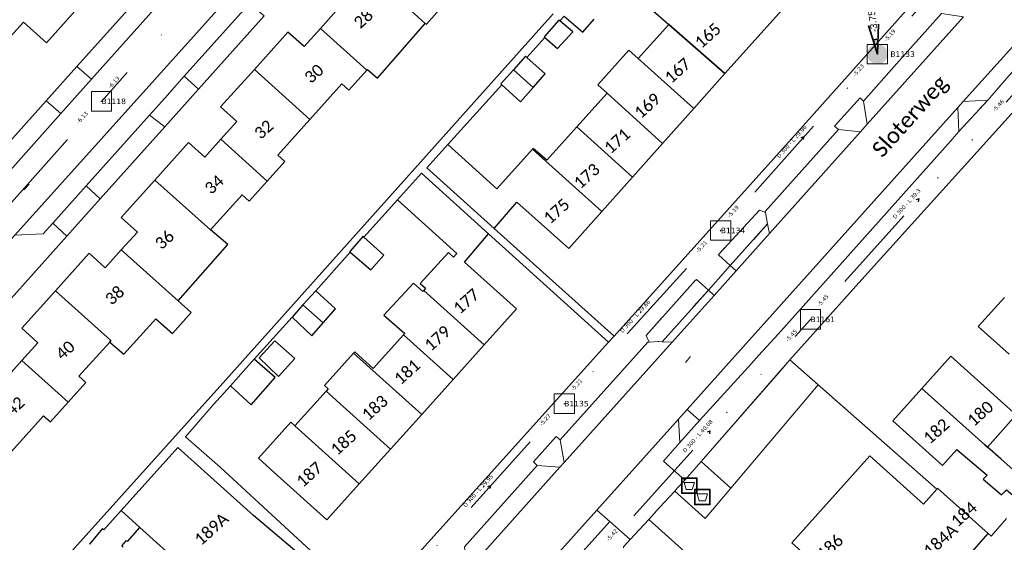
# Model space of a CAD drawing. Header units: metres. Extents: x 113074 to 114313, y 482627 to 483855.
# Tile 27 of 78: x 113354 to 113479, y 483353 to 483419. Entities that reach past the tile are written whole.
import ezdxf
from ezdxf.enums import TextEntityAlignment as Align

# ---------------------------------------------------------------- set-up
doc = ezdxf.new("R2010")
doc.units = ezdxf.units.M
doc.header["$MEASUREMENT"] = 0
doc.linetypes.add('DGN Style 6', pattern=[30.473618, 0.016022, -6.408752, 11.215317, -6.408752, 0.016022, -6.408752])
for name, color, linetype, lineweight in [('BGT-Lijnen - BAK Afval apart plaats (p)', 7, 'Continuous', 13), ('BGT-Lijnen - Huisnummer overig (t)', 252, 'Continuous', 13), ('BGT-Lijnen - ORL Straatnaam (t)', 7, 'Continuous', 13), ('BGT-Lijnen - OTD Open verharding  betonstraatstenen(v)', 7, 'Continuous', 13), ('BGT-Lijnen - OTD Open verharding  tegels (v)', 7, 'Continuous', 13), ('BGT-Lijnen - PND grondvlak pand (v_mv)', 1, 'Continuous', 13), ('BGT-Lijnen - SHD Hek (l)', 211, 'Continuous', 13), ('BGT-Lijnen - WGD Inrit (v)', 7, 'Continuous', 13), ('BGT-Lijnen - WGD Parkeervlak (v)', 7, 'Continuous', 13), ('BGT-Lijnen - WGD Rijbaan - Lokale weg (v)', 7, 'Continuous', 13), ('BGT-Lijnen - WGD Voetpad (v)', 7, 'Continuous', 13), ('BGT-Lijnen - XXX Brandgang OTD (v)', 7, 'Continuous', 13), ('BGT-Lijnen - XXX Haagvoet BTD (v)', 211, 'Continuous', 13), ('N-INM-INSPECTIEPUT', 1, 'Continuous', 25), ('N-RI-PUTDEKSELHOOGTE-S', 7, 'Continuous', 35), ('Riolering - BOBs', 7, 'Continuous', 13), ('Riolering - Gemengd riool', 7, 'Continuous', 13), ('Riolering - KNOOP_NUMMER', 7, 'Continuous', 13), ('Riolering - KNOOP_RIOOLPUT', 7, 'Continuous', 13), ('Riolering - Leidingtekst', 7, 'Continuous', 13), ('Riolering - Level 63', 7, 'Continuous', 13), ('Riolering - Stroomrichting', 7, 'Continuous', 13)]:
    doc.layers.add(name, color=color, linetype=linetype, lineweight=lineweight)
doc.styles.add('NLCS-ISO', font='arial.ttf')
doc.styles.add('Style-Calibri', font='calibri.ttf')
doc.styles.add('Style-Verdana', font='verdana.ttf')

# ---------------------------------------------------------------- blocks, each defined once
blk = doc.blocks.new('BAK Afval apart plaats')
at = {"layer": 'BGT-Lijnen - BAK Afval apart plaats (p)', "color": 30, "lineweight": 13, "flags": 128}
for points in [[(-95, -87), (-95, 89)], [(-91, 94), (85, 94)], [(89, 89), (89, -87)], [(85, -91), (-91, -91)]]:
    blk.add_lwpolyline(points, dxfattribs=at)
at = {"layer": 'BGT-Lijnen - BAK Afval apart plaats (p)', "color": 30, "lineweight": 13, "extrusion": (0, 0, -1)}
for centre, start, end in [((91, 89), 360, 90), ((-85, 89), 90.0013, 180.0014), ((91, -87), 269.9986, 359.9987), ((-85, -87), 180, 270)]:
    blk.add_arc(centre, 4.32, start, end, dxfattribs=at)
at = {"layer": 'BGT-Lijnen - BAK Afval apart plaats (p)', "color": 30, "lineweight": 13}
for points in [[(-103, 101), (97, 101), (97, -99), (-103, -99)], [(-70, 40), (63, 40), (35, -49), (-42, -49)]]:
    blk.add_3dface(points, dxfattribs=at)
blk = doc.blocks.new('rioput')
at = {"layer": 'Riolering - Level 63', "linetype": 'Continuous', "lineweight": 13}
blk.add_3dface([(-1.29, 1.24), (1.29, 1.24), (1.29, -1.24), (-1.29, -1.24)], dxfattribs=at)
blk = doc.blocks.new('SRI-PUTDEKSELHOOGTE-SO')
at = {"layer": 'N-RI-PUTDEKSELHOOGTE-S'}
blk.add_hatch(color=256, dxfattribs=at).paths.add_polyline_path([(0.712, 0.267), (0.587, 0.483), (0, 0)])
for p, q in [((0, 0), (1.174, 0.967)), ((0, 0), (1.424, 0.533)), ((0, 0), (0.587, 0.483)), ((0.612, 0.44), (0.687, 0.31))]:
    blk.add_line(p, q, dxfattribs=at)
at = {"ltscale": 0.1, "style": 'NLCS-ISO'}
blk.add_attdef('PUTHGT', text='', height=0.35, rotation=30, dxfattribs=at).set_placement((0.975, 0.57), align=Align.MIDDLE_LEFT)

msp = doc.modelspace()

# ---------------------------------------------------------------- hatches: boundary and pattern name
at = {"layer": 'N-INM-INSPECTIEPUT'}
h = msp.add_hatch(color=256, dxfattribs=at)
edge = h.paths.add_edge_path()
edge.add_arc((113462.8, 483414.9), 1.29, 0, 360)

# ---------------------------------------------------------------- linework, layer by layer
at = {"layer": 'BGT-Lijnen - ORL Straatnaam (t)', "linetype": 'Continuous', "lineweight": 13, "flags": 128}
for points in [[(113354.35, 483397.64), (113355.01, 483398.39)], [(113438.4, 483375.71), (113439.06, 483376.47)]]:
    msp.add_lwpolyline(points, dxfattribs=at)
at = {"layer": 'BGT-Lijnen - OTD Open verharding  betonstraatstenen(v)', "linetype": 'Continuous', "lineweight": 13, "flags": 128}
for points in [[(113455.28, 483372.9), (113444.18, 483359.76), (113440.93, 483355.91)], [(113468.66, 483357.73), (113470.37, 483359.63), (113455.28, 483372.9)], [(113451.92, 483352.81), (113461.83, 483363.86), (113468.66, 483357.73)], [(113440.93, 483355.91), (113437.04, 483359.38), (113435.11, 483357.29)], [(113435.11, 483357.29), (113433.74, 483355.8), (113455.73, 483336.03)], [(113479.22, 483355.9), (113477.24, 483353.67), (113476.88, 483353.99)], [(113476.88, 483353.99), (113465.63, 483341.14), (113462.64, 483343.83)]]:
    msp.add_lwpolyline(points, dxfattribs=at)
at = {"layer": 'BGT-Lijnen - OTD Open verharding  tegels (v)', "linetype": 'Continuous', "lineweight": 13, "flags": 128}
for points in [[(113448.85, 483393.33), (113444.11, 483388.04), (113444.85, 483387.36)], [(113449.1, 483392.1), (113448.85, 483393.33), (113448.85, 483393.33)], [(113444.85, 483387.36), (113449.1, 483392.1)], [(113442.06, 483384.25), (113441.32, 483384.93), (113435.43, 483378.36)], [(113436.71, 483378.29), (113442.06, 483384.25)], [(113435.43, 483378.36), (113435.43, 483378.36), (113436.71, 483378.29)], [(113440.42, 483363.14), (113438.31, 483360.79), (113437.41, 483359.79)], [(113440.93, 483355.91), (113444.18, 483359.76), (113440.42, 483363.14)], [(113437.41, 483359.79), (113437.04, 483359.38), (113440.93, 483355.91)]]:
    msp.add_lwpolyline(points, dxfattribs=at)
at = {"layer": 'BGT-Lijnen - PND grondvlak pand (v_mv)', "linetype": 'Continuous', "lineweight": 25, "flags": 128}
for points in [[(113443.43, 483412.45), (113451.08, 483420.93), (113436.11, 483434.26)], [(113405.33, 483418.8), (113395.36, 483427.85)], [(113395.36, 483427.85), (113405.33, 483418.8), (113405.5, 483418.72)], [(113357.22, 483416.33), (113361.21, 483420.77), (113354.52, 483426.77)], [(113391.98, 483422.24), (113394.04, 483420.38), (113392.01, 483418.14)], [(113405.5, 483418.72), (113409.48, 483423.25), (113411.19, 483421.73)], [(113423.01, 483419.74), (113425.35, 483417.67), (113426.82, 483419.34)], [(113434.01, 483420.64), (113436.29, 483418.66), (113443.43, 483412.45)], [(113352.25, 483416.73), (113354.27, 483418.97), (113357.22, 483416.33)], [(113398.01, 483412.96), (113399.26, 483411.84), (113405.33, 483418.8)], [(113422.44, 483419.11), (113422.32, 483419.2), (113420.46, 483417.1)], [(113422.15, 483415.62), (113424.09, 483417.74), (113422.44, 483419.11)], [(113436.29, 483418.66), (113432.4, 483414.33), (113439.47, 483408)], [(113439.47, 483408), (113443.43, 483412.45), (113436.29, 483418.66)], [(113389.96, 483415.85), (113387.9, 483417.7), (113383.63, 483412.96)], [(113397.9, 483412.84), (113392.01, 483418.14), (113389.96, 483415.85)], [(113392.01, 483418.14), (113397.9, 483412.84), (113398.01, 483412.96)], [(113420.46, 483417.1), (113420.55, 483417.02), (113422.15, 483415.62)], [(113418.24, 483414.47), (113418.08, 483414.62), (113416.56, 483412.91)], [(113432.4, 483414.33), (113431.22, 483415.39), (113427.27, 483411)], [(113420.57, 483412.38), (113418.24, 483414.47)], [(113435.5, 483403.55), (113439.47, 483408), (113432.4, 483414.33)], [(113390.69, 483406.61), (113383.63, 483412.96), (113379.34, 483408.19)], [(113383.63, 483412.96), (113390.69, 483406.61), (113394.74, 483411.11)], [(113394.74, 483411.11), (113395.63, 483410.31), (113397.9, 483412.84)], [(113416.56, 483412.91), (113414.95, 483411.11), (113415.09, 483410.99)], [(113419.05, 483410.66), (113416.56, 483412.91)], [(113416.56, 483412.91), (113419.05, 483410.66), (113420.57, 483412.38)], [(113415.09, 483410.99), (113417.43, 483408.84), (113419.05, 483410.66)], [(113427.27, 483411), (113428.45, 483409.94), (113435.5, 483403.55)], [(113428.45, 483409.94), (113424.61, 483405.66), (113431.7, 483399.28)], [(113431.7, 483399.28), (113435.5, 483403.55), (113428.45, 483409.94)], [(113379.34, 483408.19), (113381.4, 483406.34), (113379.37, 483404.08)], [(113387.5, 483401.27), (113386.6, 483402.07), (113390.69, 483406.61)], [(113424.61, 483405.66), (113420.79, 483401.42), (113419.05, 483402.91)], [(113427.8, 483394.91), (113431.7, 483399.28), (113424.61, 483405.66)], [(113377.32, 483401.8), (113375.26, 483403.66), (113370.99, 483398.9)], [(113385.26, 483398.78), (113379.37, 483404.08), (113377.32, 483401.8)], [(113379.37, 483404.08), (113385.26, 483398.78), (113387.5, 483401.27)], [(113408.23, 483403.41), (113405.54, 483400.45), (113414.11, 483392.76)], [(113418.96, 483402.81), (113414.46, 483397.79), (113408.23, 483403.41)], [(113419.05, 483402.91), (113418.96, 483402.81), (113427.8, 483394.91)], [(113423.59, 483390.19), (113427.8, 483394.91), (113418.96, 483402.81)], [(113404.88, 483399.77), (113401.8, 483396.4), (113409.35, 483389.56)], [(113410.34, 483388.47), (113413.37, 483392.06), (113404.88, 483399.77)], [(113378.06, 483392.58), (113370.99, 483398.9), (113366.7, 483394.14)], [(113370.99, 483398.9), (113378.06, 483392.58), (113382.07, 483397.03)], [(113382.07, 483397.03), (113382.96, 483396.22), (113385.26, 483398.78)], [(113414.11, 483392.76), (113416.96, 483396.1), (113423.59, 483390.19)], [(113366.7, 483394.14), (113368.76, 483392.29), (113366.72, 483390.02)], [(113380.25, 483390.7), (113378.06, 483392.58)], [(113397.55, 483391.66), (113397.45, 483391.76), (113395.74, 483389.82)], [(113398.41, 483387.48), (113400.09, 483389.37), (113397.55, 483391.66)], [(113362.62, 483389.61), (113358.34, 483384.85), (113365.4, 483378.5)], [(113366.72, 483390.02), (113364.68, 483387.75), (113362.62, 483389.61)], [(113366.72, 483390.02), (113373.93, 483383.57), (113380.25, 483390.7)], [(113373.93, 483383.57), (113366.72, 483390.02)], [(113395.74, 483389.82), (113395.82, 483389.74), (113398.41, 483387.48)], [(113408.31, 483389.71), (113404.71, 483385.75), (113405.38, 483385.15)], [(113409.35, 483389.56), (113408.95, 483389.12), (113408.31, 483389.71)], [(113412.84, 483377.97), (113416.94, 483382.54), (113410.34, 483388.47)], [(113403.84, 483385.8), (113400.1, 483381.73), (113402.74, 483379.41)], [(113405.15, 483384.89), (113405.02, 483384.75), (113403.84, 483385.8)], [(113358.34, 483384.85), (113354.06, 483380.09), (113356.12, 483378.24)], [(113365.24, 483378.32), (113365.4, 483378.5), (113358.34, 483384.85)], [(113391.42, 483384.83), (113389.8, 483383.04), (113392.36, 483380.76)], [(113392.36, 483380.76), (113393.93, 483382.56), (113391.42, 483384.83)], [(113405.38, 483385.15), (113405.15, 483384.89), (113412.84, 483377.97)], [(113408.87, 483373.56), (113412.84, 483377.97), (113405.15, 483384.89)], [(113373.21, 483379.42), (113375.61, 483382.07), (113373.93, 483383.57)], [(113478.95, 483384), (113475.62, 483380.28), (113479.53, 483376.78)], [(113389.8, 483383.04), (113388.41, 483381.49), (113390.94, 483379.12)], [(113390.94, 483379.12), (113392.36, 483380.76), (113389.8, 483383.04)], [(113367.02, 483376.79), (113371.1, 483381.28), (113373.21, 483379.42)], [(113361.33, 483373.97), (113365.24, 483378.32)], [(113365.4, 483378.5), (113365.24, 483378.32), (113367.02, 483376.79)], [(113388.77, 483376.24), (113386.21, 483378.47), (113384.24, 483376.33)], [(113402.57, 483379.22), (113398.74, 483374.95), (113396.38, 483377.1)], [(113402.74, 483379.41), (113402.57, 483379.22), (113408.87, 483373.56)], [(113404.9, 483369.14), (113408.87, 483373.56), (113402.57, 483379.22)], [(113356.12, 483378.24), (113354.07, 483375.97), (113359.96, 483370.67)], [(113396.38, 483377.1), (113396.23, 483376.93), (113404.9, 483369.14)], [(113359.96, 483370.67), (113354.07, 483375.97), (113352.04, 483373.71)], [(113383.62, 483376.16), (113382.54, 483374.95), (113380.58, 483372.76)], [(113386.29, 483373.82), (113383.62, 483376.16)], [(113384.24, 483376.33), (113386.69, 483373.96), (113388.77, 483376.24)], [(113396.23, 483376.93), (113392.56, 483372.82), (113393.01, 483372.4)], [(113400.93, 483364.73), (113404.9, 483369.14), (113396.23, 483376.93)], [(113478.43, 483370.86), (113472.13, 483376.52), (113468.45, 483372.42)], [(113359.96, 483370.67), (113362.22, 483373.17), (113361.33, 483373.97)], [(113380.58, 483372.76), (113383.21, 483370.34), (113386.29, 483373.82)], [(113392.74, 483372.09), (113388.76, 483367.67), (113396.95, 483360.31)], [(113393.01, 483372.4), (113392.74, 483372.09), (113400.93, 483364.73)], [(113396.95, 483360.31), (113400.93, 483364.73), (113392.74, 483372.09)], [(113468.45, 483372.42), (113464.76, 483368.32), (113471.09, 483362.64)], [(113468.45, 483372.42), (113476.45, 483365.28), (113476.79, 483364.99)], [(113476.79, 483364.99), (113476.45, 483365.28), (113468.45, 483372.42)], [(113345.69, 483370.79), (113352.75, 483364.44), (113356.83, 483368.97)], [(113476.79, 483364.99), (113480.44, 483369.06), (113478.43, 483370.86)], [(113356.83, 483368.97), (113357.72, 483368.17), (113359.96, 483370.67)], [(113388.76, 483367.67), (113388.24, 483368.15), (113384.14, 483363.58)], [(113392.85, 483355.75), (113396.95, 483360.31), (113388.76, 483367.67)], [(113383.51, 483356.29), (113373.92, 483364.93), (113366.7, 483356.91)], [(113471.09, 483362.64), (113472.91, 483364.66), (113476.74, 483361.43)], [(113482.66, 483359.76), (113478.51, 483363.45), (113476.79, 483364.99)], [(113384.14, 483363.58), (113386.16, 483361.76), (113392.85, 483355.75)], [(113461.83, 483363.86), (113451.92, 483352.81), (113462.32, 483343.48)], [(113470.37, 483359.63), (113468.66, 483357.73), (113461.83, 483363.86)], [(113476.74, 483361.43), (113476.23, 483360.9), (113478.57, 483358.9)], [(113476.88, 483353.99), (113470.47, 483359.74), (113470.37, 483359.63)], [(113478.57, 483358.9), (113479.22, 483359.56), (113481.06, 483357.97)], [(113369.06, 483354.78), (113366.7, 483356.91), (113364.49, 483354.47)], [(113366.7, 483356.91), (113369.06, 483354.78), (113374.53, 483349.85)], [(113385.85, 483347.93), (113389.01, 483351.62), (113383.51, 483356.29)], [(113364.49, 483354.47), (113364.31, 483354.62), (113362.68, 483352.67)], [(113367.39, 483353.13), (113367.56, 483353.01), (113369.06, 483354.78)], [(113465.63, 483341.14), (113476.88, 483353.99)], [(113366.94, 483352.27), (113366.77, 483352.42), (113367.39, 483353.13)]]:
    msp.add_lwpolyline(points, dxfattribs=at)
at = {"layer": 'BGT-Lijnen - SHD Hek (l)', "linetype": 'Continuous', "lineweight": 13, "flags": 128}
msp.add_lwpolyline([(113440.42, 483363.14), (113451.69, 483376.06), (113470.37, 483359.63)], dxfattribs=at)
at = {"layer": 'BGT-Lijnen - WGD Inrit (v)', "linetype": 'Continuous', "lineweight": 13, "flags": 128}
for points in [[(113362.93, 483411.73), (113361.07, 483413.33), (113357.17, 483408.98)], [(113376.54, 483410.46), (113374.7, 483412.08), (113372.23, 483409.32)], [(113357.17, 483408.98), (113359.03, 483407.36), (113362.93, 483411.73)], [(113372.23, 483405.66), (113376.54, 483410.46)], [(113372.23, 483409.32), (113370.3, 483407.16), (113372.23, 483405.66)], [(113364.05, 483396.51), (113362.24, 483398.17), (113358, 483393.43)], [(113358, 483393.43), (113359.79, 483391.76), (113364.05, 483396.51)], [(113444.85, 483387.36), (113444.11, 483388.04), (113441.32, 483384.93)], [(113441.32, 483384.93), (113442.06, 483384.25), (113444.85, 483387.36)], [(113437.51, 483368.53), (113427.15, 483356.97), (113428.79, 483355.52)], [(113435.62, 483363.2), (113437.68, 483365.57), (113437.51, 483368.53)], [(113437.41, 483359.79), (113438.31, 483360.79), (113435.62, 483363.2)], [(113437.04, 483359.38), (113437.41, 483359.79)], [(113433.74, 483355.8), (113435.11, 483357.29), (113437.04, 483359.38)], [(113428.79, 483355.52), (113431.38, 483353.23), (113433.74, 483355.8)]]:
    msp.add_lwpolyline(points, dxfattribs=at)
at = {"layer": 'BGT-Lijnen - WGD Parkeervlak (v)', "linetype": 'Continuous', "lineweight": 13, "flags": 128}
for points in [[(113388.38, 483431.07), (113353.19, 483391.89), (113356.8, 483392.08)], [(113374.7, 483412.08), (113382.99, 483421.34), (113387.37, 483426.24)], [(113461.51, 483405.98), (113473.74, 483419.64)], [(113473.74, 483419.64), (113470.96, 483420.07), (113465.21, 483413.67)], [(113484.8, 483418.03), (113484.27, 483420.62), (113473.7, 483408.88)], [(113465.21, 483413.67), (113461.04, 483408.94), (113461.51, 483405.98)], [(113372.23, 483409.32), (113374.7, 483412.08)], [(113473.7, 483408.88), (113476.82, 483409.05), (113479.21, 483411.81)], [(113362.24, 483398.17), (113370.3, 483407.16), (113372.23, 483409.32)], [(113473.02, 483408.12), (113443.57, 483375.29), (113438.61, 483369.76)], [(113472.14, 483403.87), (113473.13, 483405.09), (113473.02, 483408.12)], [(113460.67, 483405.04), (113457.85, 483405.32), (113448.54, 483394.92)], [(113449.1, 483392.1), (113460.67, 483405.04)], [(113450.18, 483379.31), (113472.14, 483403.87)], [(113356.8, 483392.08), (113358, 483393.43), (113362.24, 483398.17)], [(113448.54, 483394.92), (113448.57, 483394.77), (113448.85, 483393.33)], [(113448.85, 483393.33), (113448.85, 483393.33), (113449.1, 483392.1)], [(113433.8, 483378.32), (113433.63, 483378.31), (113422.47, 483365.89)], [(113422.47, 483365.89), (113423.01, 483363.04), (113436.71, 483378.29)], [(113435.43, 483378.36), (113434.92, 483378.39), (113433.8, 483378.32)], [(113436.71, 483378.29), (113435.43, 483378.36), (113435.43, 483378.36)], [(113446.83, 483375.66), (113447.7, 483376.6), (113450.18, 483379.31)], [(113455.28, 483372.9), (113451.69, 483376.06), (113450.18, 483374.33)], [(113438.61, 483369.76), (113440.19, 483368.34), (113446.83, 483375.66)], [(113450.18, 483374.33), (113440.42, 483363.14), (113444.18, 483359.76)], [(113444.18, 483359.76), (113455.28, 483372.9)], [(113422.45, 483362.41), (113419.57, 483362.65), (113410.31, 483352.33)], [(113410.31, 483352.33), (113410.65, 483349.26), (113422.45, 483362.41)], [(113428.79, 483355.52), (113427.15, 483356.97), (113400.86, 483327.66)], [(113433.74, 483355.8), (113431.38, 483353.23), (113430.55, 483352.32)], [(113455.73, 483336.03), (113433.74, 483355.8)], [(113413.31, 483340.96), (113415.58, 483340.83), (113428.79, 483355.52)]]:
    msp.add_lwpolyline(points, dxfattribs=at)
at = {"layer": 'BGT-Lijnen - WGD Rijbaan - Lokale weg (v)', "linetype": 'Continuous', "lineweight": 13, "flags": 128}
for points in [[(113382.37, 483433.48), (113370.88, 483420.62), (113362.93, 483411.73)], [(113353.19, 483391.89), (113388.38, 483431.07)], [(113473.74, 483419.64), (113461.51, 483405.98), (113460.67, 483405.04)], [(113473.02, 483408.12), (113473.7, 483408.88), (113484.27, 483420.62)], [(113362.93, 483411.73), (113359.03, 483407.36), (113350.87, 483398.23)], [(113443.57, 483375.29), (113473.02, 483408.12)], [(113460.67, 483405.04), (113449.1, 483392.1), (113444.85, 483387.36)], [(113444.85, 483387.36), (113442.06, 483384.25), (113436.71, 483378.29)], [(113436.71, 483378.29), (113423.01, 483363.04), (113422.45, 483362.41)], [(113437.51, 483368.53), (113438.61, 483369.76), (113443.57, 483375.29)], [(113400.86, 483327.66), (113427.15, 483356.97), (113437.51, 483368.53)], [(113422.45, 483362.41), (113410.65, 483349.26), (113409.96, 483348.49)]]:
    msp.add_lwpolyline(points, dxfattribs=at)
at = {"layer": 'BGT-Lijnen - WGD Voetpad (v)', "linetype": 'Continuous', "lineweight": 13, "flags": 128}
for points in [[(113451.69, 483376.06), (113460.83, 483386.26), (113504.75, 483434.91)], [(113471.37, 483426), (113452.63, 483404.98), (113429.33, 483379.09)], [(113370.88, 483420.62), (113369.02, 483422.22), (113361.07, 483413.33)], [(113384.87, 483419.77), (113382.99, 483421.34), (113374.7, 483412.08)], [(113361.07, 483413.33), (113362.93, 483411.73), (113370.88, 483420.62)], [(113374.7, 483412.08), (113376.54, 483410.46), (113384.87, 483419.77)], [(113461.04, 483408.94), (113465.21, 483413.67), (113470.96, 483420.07)], [(113484.8, 483418.03), (113479.21, 483411.81), (113476.82, 483409.05)], [(113359.03, 483407.36), (113357.17, 483408.98), (113348.97, 483399.81)], [(113457.37, 483405.75), (113460.59, 483409.34), (113461.04, 483408.94)], [(113476.82, 483409.05), (113473.13, 483405.09), (113472.14, 483403.87)], [(113348.97, 483399.81), (113350.87, 483398.23), (113359.03, 483407.36)], [(113372.23, 483405.66), (113370.3, 483407.16), (113362.24, 483398.17)], [(113362.24, 483398.17), (113364.05, 483396.51), (113372.23, 483405.66)], [(113448.54, 483394.92), (113457.85, 483405.32), (113457.37, 483405.75)], [(113472.14, 483403.87), (113450.18, 483379.31), (113447.7, 483376.6)], [(113442.59, 483389.42), (113442.76, 483389.61), (113447.82, 483395.06)], [(113447.82, 483395.06), (113448.57, 483394.77), (113448.54, 483394.92)], [(113359.79, 483391.76), (113358, 483393.43), (113356.8, 483392.08)], [(113356.8, 483392.08), (113353.19, 483391.89), (113351.55, 483390.08)], [(113349.45, 483383.88), (113351.3, 483382.28), (113359.79, 483391.76)], [(113441.32, 483384.93), (113444.11, 483388.04), (113442.59, 483389.42)], [(113433.4, 483379.14), (113439.7, 483386.19), (113439.72, 483386.17)], [(113439.72, 483386.17), (113439.82, 483386.28), (113441.32, 483384.93)], [(113429.33, 483379.09), (113428.65, 483378.33), (113398.43, 483344.79)], [(113421.97, 483366.34), (113422.47, 483365.89), (113433.63, 483378.31)], [(113433.63, 483378.31), (113433.8, 483378.32), (113433.4, 483379.14)], [(113447.7, 483376.6), (113446.83, 483375.66), (113440.19, 483368.34)], [(113440.42, 483363.14), (113450.18, 483374.33), (113451.69, 483376.06)], [(113440.19, 483368.34), (113437.68, 483365.57), (113435.62, 483363.2)], [(113419.57, 483362.65), (113419.08, 483363.09), (113421.97, 483366.34)], [(113410.65, 483349.26), (113410.31, 483352.33), (113419.57, 483362.65)], [(113435.62, 483363.2), (113438.31, 483360.79), (113440.42, 483363.14)], [(113431.38, 483353.23), (113428.79, 483355.52), (113415.58, 483340.83)], [(113430.54, 483352.19), (113430.55, 483352.32), (113431.38, 483353.23)]]:
    msp.add_lwpolyline(points, dxfattribs=at)
at = {"layer": 'BGT-Lijnen - XXX Brandgang OTD (v)', "linetype": 'Continuous', "lineweight": 13, "flags": 128}
for points in [[(113421.61, 483420.02), (113379.99, 483373.51), (113352.79, 483343.29)], [(113422.32, 483419.2), (113422.44, 483419.11), (113423.01, 483419.74)], [(113420.55, 483417.02), (113420.46, 483417.1), (113422.32, 483419.2)], [(113418.24, 483414.47), (113420.55, 483417.02)], [(113416.56, 483412.91), (113418.08, 483414.62), (113418.24, 483414.47)], [(113415.09, 483410.99), (113414.95, 483411.11), (113416.56, 483412.91)], [(113405.54, 483400.45), (113408.23, 483403.41), (113415.09, 483410.99)], [(113401.8, 483396.4), (113404.88, 483399.77), (113413.37, 483392.06)], [(113429.33, 483379.09), (113414.11, 483392.76), (113405.54, 483400.45)], [(113397.45, 483391.76), (113397.55, 483391.66), (113401.8, 483396.4)], [(113413.37, 483392.06), (113428.65, 483378.33), (113429.33, 483379.09)], [(113395.82, 483389.74), (113395.74, 483389.82), (113397.45, 483391.76)], [(113389.8, 483383.04), (113391.42, 483384.83), (113395.82, 483389.74)], [(113383.62, 483376.16), (113388.41, 483381.49), (113389.8, 483383.04)], [(113380.58, 483372.76), (113382.54, 483374.95), (113383.62, 483376.16)], [(113374.86, 483366.3), (113378.43, 483370.38), (113380.58, 483372.76)], [(113398.43, 483344.79), (113379.3, 483362.41), (113374.86, 483366.3)], [(113364.49, 483354.47), (113366.7, 483356.91), (113373.92, 483364.93)], [(113373.92, 483364.93), (113383.51, 483356.29), (113389.01, 483351.62)], [(113362.68, 483352.67), (113364.31, 483354.62), (113364.49, 483354.47)]]:
    msp.add_lwpolyline(points, dxfattribs=at)
at = {"layer": 'BGT-Lijnen - XXX Haagvoet BTD (v)', "linetype": 'DGN Style 6', "lineweight": 13, "flags": 128}
for points in [[(113461.04, 483408.94), (113460.59, 483409.34), (113457.37, 483405.75)], [(113460.67, 483405.04), (113461.51, 483405.98), (113461.04, 483408.94)], [(113476.82, 483409.05), (113473.7, 483408.88), (113473.02, 483408.12)], [(113473.02, 483408.12), (113473.13, 483405.09), (113476.82, 483409.05)], [(113457.37, 483405.75), (113457.85, 483405.32), (113460.67, 483405.04)], [(113447.82, 483395.06), (113442.76, 483389.61), (113442.59, 483389.42)], [(113448.85, 483393.33), (113448.57, 483394.77), (113447.82, 483395.06)], [(113442.59, 483389.42), (113444.11, 483388.04), (113448.85, 483393.33)], [(113439.72, 483386.17), (113439.7, 483386.19), (113433.4, 483379.14)], [(113441.32, 483384.93), (113439.82, 483386.28), (113439.72, 483386.17)], [(113434.92, 483378.39), (113435.43, 483378.36), (113441.32, 483384.93)], [(113433.4, 483379.14), (113433.8, 483378.32), (113434.92, 483378.39)], [(113440.19, 483368.34), (113438.61, 483369.76), (113437.51, 483368.53)], [(113437.51, 483368.53), (113437.68, 483365.57), (113440.19, 483368.34)], [(113422.47, 483365.89), (113421.97, 483366.34), (113419.08, 483363.09)], [(113422.45, 483362.41), (113423.01, 483363.04), (113422.47, 483365.89)], [(113419.08, 483363.09), (113419.57, 483362.65), (113422.45, 483362.41)]]:
    msp.add_lwpolyline(points, dxfattribs=at)
at = {"layer": 'Riolering - Gemengd riool', "color": 94, "linetype": 'DGN Style 6', "lineweight": 13, "flags": 128}
for points in [[(113392.3, 483440.2), (113364.2, 483408.9)], [(113462.8, 483414.9), (113480.4, 483434.3)], [(113442.9, 483392.5), (113462.8, 483414.9)], [(113454.3, 483381.2), (113480.6, 483410.4)], [(113364.2, 483408.9), (113337.7, 483379.1)], [(113442.9, 483392.5), (113423, 483370.5)], [(113427.5, 483351.4), (113454.3, 483381.2)], [(113423, 483370.5), (113403, 483348.2)]]:
    msp.add_lwpolyline(points, dxfattribs=at)
at = {"layer": 'Riolering - KNOOP_RIOOLPUT', "color": 7, "linetype": 'Continuous', "lineweight": 13}
for p in [(113462.8, 483414.9), (113364.2, 483408.9), (113442.9, 483392.5), (113454.3, 483381.2), (113423, 483370.5)]:
    msp.add_point(p, dxfattribs=at)
at = {"layer": 'Riolering - Stroomrichting', "color": 30, "linetype": 'Continuous', "lineweight": 25, "flags": 128}
for points in [[(113453.13, 483404.32), (113453.51, 483404.45)], [(113453.43, 483404.06), (113453.51, 483404.45)], [(113467.74, 483396.42), (113468.12, 483396.54)], [(113468.04, 483396.15), (113468.12, 483396.54)], [(113441.19, 483366.92), (113441.57, 483367.04)], [(113441.49, 483366.65), (113441.57, 483367.04)], [(113413.29, 483359.97), (113413.67, 483360.09)], [(113413.59, 483359.7), (113413.67, 483360.09)]]:
    msp.add_lwpolyline(points, dxfattribs=at)

# ---------------------------------------------------------------- block references
at = {"layer": 'BGT-Lijnen - BAK Afval apart plaats (p)', "color": 7, "linetype": 'Continuous', "lineweight": 13, "xscale": 0.01, "yscale": 0.01}
for p in [(113438.93, 483360.07), (113440.59, 483358.63)]:
    msp.add_blockref('BAK Afval apart plaats', p, dxfattribs=at)
at = {"layer": 'N-INM-INSPECTIEPUT', "xscale": 2.5, "yscale": 2.5, "zscale": 2.5, "rotation": 67.63808195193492}
msp.add_blockref('SRI-PUTDEKSELHOOGTE-SO', (113462.8, 483414.9), dxfattribs=at).add_auto_attribs({'PUTHGT': '-3.75'})
at = {"layer": 'Riolering - Level 63', "linetype": 'Continuous', "lineweight": 13}
for p in [(113462.8, 483414.9), (113364.2, 483408.9), (113442.9, 483392.5), (113454.3, 483381.2), (113423, 483370.5)]:
    msp.add_blockref('rioput', p, dxfattribs=at)

# ---------------------------------------------------------------- texts
at = {"layer": 'BGT-Lijnen - Huisnummer overig (t)', "linetype": 'Continuous', "lineweight": 13, "style": 'Style-Calibri'}
for s, p in [('28', (113397.48, 483419.41)), ('165', (113441.25, 483417.26)), ('30', (113391.2, 483412.43)), ('167', (113437.41, 483412.81)), ('169', (113433.56, 483408.35)), ('32', (113384.82, 483405.34)), ('171', (113429.72, 483403.88)), ('173', (113425.86, 483399.42)), ('34', (113378.52, 483398.34)), ('175', (113422.02, 483394.96)), ('36', (113372.21, 483391.33)), ('38', (113365.87, 483384.27)), ('177', (113410.55, 483383.51)), ('179', (113406.88, 483378.81)), ('40', (113359.59, 483377.29)), ('181', (113403.03, 483374.54)), ('42', (113353.21, 483370.2)), ('183', (113398.93, 483369.98)), ('180', (113475.87, 483369.24)), ('182', (113470.28, 483367.01)), ('185', (113394.96, 483365.56)), ('187', (113390.61, 483361.51)), ('184', (113473.79, 483356.45)), ('189A', (113378.17, 483354.58)), ('184A', (113470.82, 483353.15)), ('186', (113456.79, 483352.3))]:
    msp.add_text(s, height=1.5, rotation=41.85, dxfattribs=at).set_placement(p, align=Align.MIDDLE_CENTER)
at = {"layer": 'BGT-Lijnen - ORL Straatnaam (t)', "color": 7, "linetype": 'Continuous', "lineweight": 13, "style": 'Style-Calibri'}
msp.add_text('Sloterweg', height=2, rotation=48.0883, dxfattribs=at).set_placement((113466.92, 483407.03), align=Align.MIDDLE_CENTER)
at = {"layer": 'Riolering - BOBs', "color": 1, "linetype": 'Continuous', "lineweight": 13, "style": 'Style-Verdana'}
for s, rotation, p in [('-5.19', 47.7764, (113464.56, 483417.14)), ('-5.23', 48.3748, (113460.57, 483412.69))]:
    msp.add_text(s, height=0.5, rotation=rotation, dxfattribs=at).set_placement(p, align=Align.CENTER)
at = {"layer": 'Riolering - BOBs', "color": 7, "linetype": 'Continuous', "lineweight": 13, "style": 'Style-Verdana'}
for s, rotation, p in [('-6.13', 48.0905, (113365.95, 483411.15)), ('-5.46', 47.9894, (113478.34, 483408.19)), ('-6.13', 48.3546, (113361.95, 483406.68)), ('-5.19', 48.3748, (113444.64, 483394.76)), ('-5.21', 47.868, (113440.63, 483390.29)), ('-5.45', 47.9894, (113456.06, 483383.45)), ('-5.45', 48.0405, (113452.04, 483378.99)), ('-5.21', 47.868, (113424.76, 483372.74)), ('-5.27', 48.1214, (113420.75, 483368.29)), ('-5.42', 48.0405, (113429.26, 483353.65))]:
    msp.add_text(s, height=0.5, rotation=rotation, dxfattribs=at).set_placement(p, align=Align.CENTER)
at = {"layer": 'Riolering - KNOOP_NUMMER', "color": 7, "linetype": 'Continuous', "lineweight": 13, "style": 'Style-Verdana'}
for s, p in [('B1133', (113464.45, 483414.9)), ('B1118', (113364.2, 483408.9)), ('B1134', (113442.9, 483392.5)), ('B1161', (113454.3, 483381.2)), ('B1135', (113423, 483370.5))]:
    msp.add_text(s, height=0.7, dxfattribs=at).set_placement(p, align=Align.MIDDLE_LEFT)
at = {"layer": 'Riolering - Leidingtekst', "color": 7, "linetype": 'Continuous', "lineweight": 13, "style": 'Style-Verdana'}
for s, rotation, p in [('D 300 - L 29.96', 48.3823, (113452.1, 483403.61)), ('D 300 - L 39.3', 47.9911, (113466.71, 483395.73)), ('D 300 - L 29.66', 47.8692, (113432.2, 483381.42)), ('D 300 - L 40.08', 48.034, (113440.15, 483366.22)), ('D 300 - L 29.95', 48.1123, (113412.25, 483359.26))]:
    msp.add_text(s, height=0.5, rotation=rotation, dxfattribs=at).set_placement(p, align=Align.CENTER)

doc.saveas('drawing.dxf')
